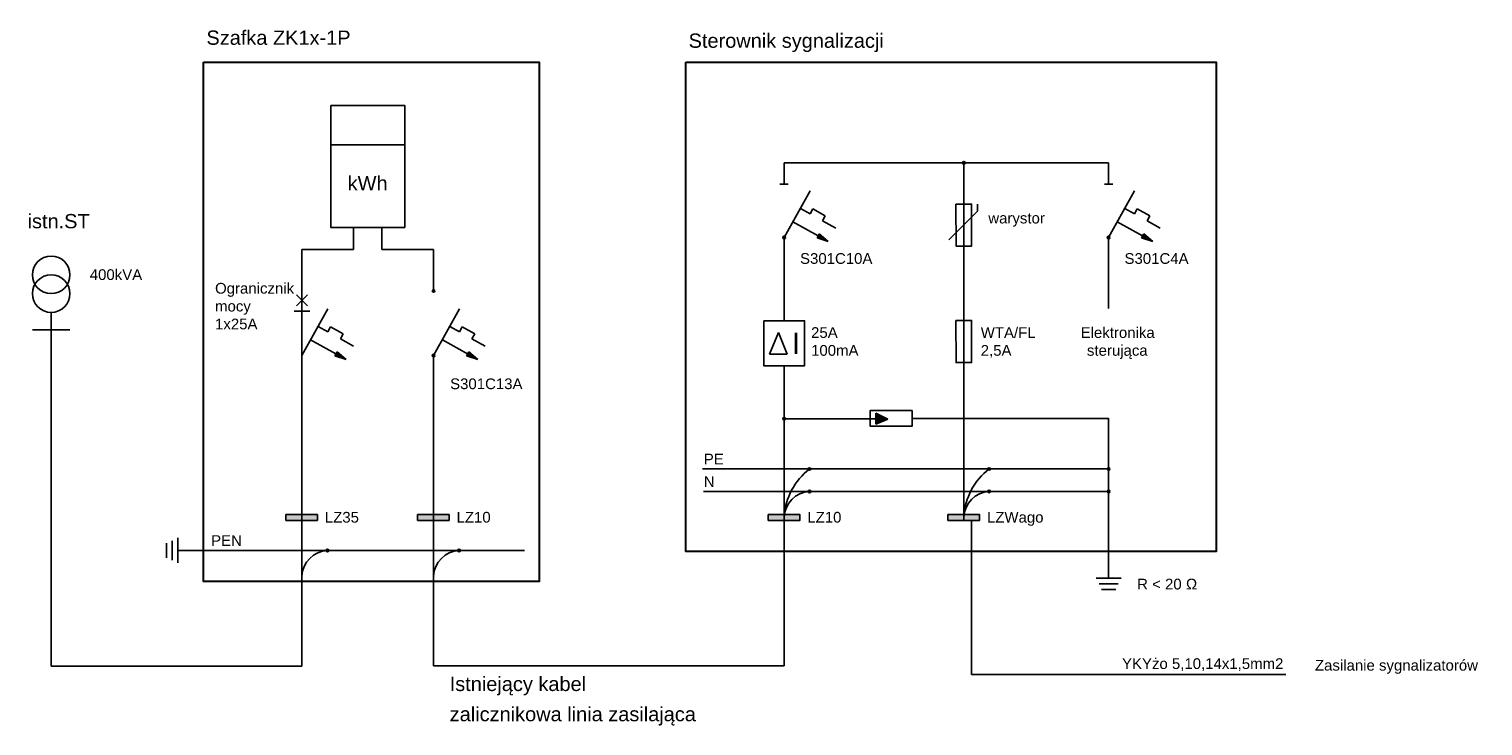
# Model space of a CAD drawing. Header units: metres. Extents: x 7499950.6 to 7499970.9, y 5790132.1 to 5790141.8.
import ezdxf

# ---------------------------------------------------------------- set-up
doc = ezdxf.new("R2010")
doc.units = ezdxf.units.M
doc.header["$LTSCALE"] = 1000
doc.header["$MEASUREMENT"] = 0
doc.linetypes.add('DASHED2', pattern=[0.375, 0.25, -0.125])
doc.layers.add('GTS - detekcja dla pojazdów', color=7, linetype='Continuous', lineweight=30)
doc.layers.add('GTS PE - schemat elektryczny', color=7, linetype='Continuous')
doc.styles.get("Standard").update_dxf_attribs({"font": 'arial.ttf'})

msp = doc.modelspace()

# ---------------------------------------------------------------- hatches: boundary and pattern name
at = {"layer": 'GTS PE - schemat elektryczny'}
h = msp.add_hatch(color=256, dxfattribs=at)
h.dxf.hatch_style = 1
edge = h.paths.add_edge_path()
edge.add_arc((7499963.67, 5790139.965), 0.0182, 0, 360)
h = msp.add_hatch(color=256, dxfattribs=at)
h.dxf.hatch_style = 1
edge = h.paths.add_edge_path()
edge.add_arc((7499961.154, 5790138.919), 0.0182, 0, 360)
h = msp.add_hatch(color=256, dxfattribs=at)
h.dxf.hatch_style = 1
h.paths.add_polyline_path([(7499961.773, 5790138.863), (7499961.646, 5790138.97), (7499961.631, 5790138.942), (7499961.615, 5790138.914)])
h = msp.add_hatch(color=256, dxfattribs=at)
h.dxf.hatch_style = 1
edge = h.paths.add_edge_path()
edge.add_arc((7499965.697, 5790138.919), 0.0182, 0, 360)
h = msp.add_hatch(color=256, dxfattribs=at)
h.dxf.hatch_style = 1
h.paths.add_polyline_path([(7499966.316, 5790138.863), (7499966.189, 5790138.97), (7499966.174, 5790138.942), (7499966.158, 5790138.914)])
h = msp.add_hatch(color=256, dxfattribs=at)
h.dxf.hatch_style = 1
edge = h.paths.add_edge_path()
edge.add_arc((7499956.247, 5790138.169), 0.0182, 0, 360)
h = msp.add_hatch(color=256, dxfattribs=at)
h.dxf.hatch_style = 1
h.paths.add_polyline_path([(7499955.022, 5790137.208), (7499954.895, 5790137.315), (7499954.88, 5790137.287), (7499954.864, 5790137.259)])
h = msp.add_hatch(color=256, dxfattribs=at)
h.dxf.hatch_style = 1
edge = h.paths.add_edge_path()
edge.add_arc((7499956.247, 5790137.265), 0.0182, 0, 360)
h = msp.add_hatch(color=256, dxfattribs=at)
h.dxf.hatch_style = 1
h.paths.add_polyline_path([(7499956.865, 5790137.208), (7499956.739, 5790137.315), (7499956.723, 5790137.287), (7499956.708, 5790137.259)])
h = msp.add_hatch(color=256, dxfattribs=at)
h.dxf.hatch_style = 1
edge = h.paths.add_edge_path()
edge.add_arc((7499961.154, 5790136.38), 0.0182, 0, 360)
h = msp.add_hatch(color=256, dxfattribs=at)
h.dxf.hatch_style = 1
h.paths.add_polyline_path([(7499962.605, 5790136.376), (7499962.437, 5790136.459), (7499962.437, 5790136.302)])
h = msp.add_hatch(color=256, dxfattribs=at)
h.dxf.hatch_style = 1
edge = h.paths.add_edge_path()
edge.add_arc((7499961.51, 5790135.676), 0.0182, 0, 360)
h = msp.add_hatch(color=256, dxfattribs=at)
h.dxf.hatch_style = 1
edge = h.paths.add_edge_path()
edge.add_arc((7499964.026, 5790135.676), 0.0182, 0, 360)
h = msp.add_hatch(color=256, dxfattribs=at)
h.dxf.hatch_style = 1
edge = h.paths.add_edge_path()
edge.add_arc((7499965.698, 5790135.676), 0.0182, 0, 360)
h = msp.add_hatch(color=256, dxfattribs=at)
h.dxf.hatch_style = 1
edge = h.paths.add_edge_path()
edge.add_arc((7499961.51, 5790135.361), 0.0182, 0, 360)
h = msp.add_hatch(color=256, dxfattribs=at)
h.dxf.hatch_style = 1
edge = h.paths.add_edge_path()
edge.add_arc((7499964.026, 5790135.362), 0.0182, 0, 360)
h = msp.add_hatch(color=256, dxfattribs=at)
h.dxf.hatch_style = 1
edge = h.paths.add_edge_path()
edge.add_arc((7499965.698, 5790135.361), 0.0182, 0, 360)
h = msp.add_hatch(color=256, dxfattribs=at)
h.dxf.hatch_style = 1
edge = h.paths.add_edge_path()
edge.add_arc((7499965.698, 5790135.361), 0.0182, 0, 360)
h = msp.add_hatch(color=256, dxfattribs=at)
h.dxf.hatch_style = 1
h.paths.add_polyline_path([(7499954.621, 5790134.955), (7499954.621, 5790135.037), (7499954.178, 5790135.037), (7499954.178, 5790134.955)])
h = msp.add_hatch(color=256, dxfattribs=at)
h.dxf.hatch_style = 1
h.paths.add_polyline_path([(7499956.464, 5790134.955), (7499956.464, 5790135.037), (7499956.022, 5790135.037), (7499956.022, 5790134.955)])
h = msp.add_hatch(color=256, dxfattribs=at)
h.dxf.hatch_style = 1
h.paths.add_polyline_path([(7499961.375, 5790134.955), (7499961.375, 5790135.037), (7499960.933, 5790135.037), (7499960.933, 5790134.955)])
h = msp.add_hatch(color=256, dxfattribs=at)
h.dxf.hatch_style = 1
h.paths.add_polyline_path([(7499963.891, 5790134.955), (7499963.891, 5790135.037), (7499963.448, 5790135.037), (7499963.448, 5790134.955)])
h = msp.add_hatch(color=256, dxfattribs=at)
h.dxf.hatch_style = 1
edge = h.paths.add_edge_path()
edge.add_arc((7499954.76, 5790134.535), 0.0182, 0, 360)
h = msp.add_hatch(color=256, dxfattribs=at)
h.dxf.hatch_style = 1
edge = h.paths.add_edge_path()
edge.add_arc((7499956.603, 5790134.535), 0.0182, 0, 360)

# ---------------------------------------------------------------- linework, layer by layer
for p, q in [((7499954.807, 5790140.216), (7499955.842, 5790140.216)), ((7499961.154, 5790139.666), (7499961.154, 5790139.965)), ((7499961.154, 5790139.965), (7499963.67, 5790139.965)), ((7499965.697, 5790139.965), (7499963.67, 5790139.965)), ((7499963.671, 5790137.167), (7499963.67, 5790139.965)), ((7499965.697, 5790139.666), (7499965.697, 5790139.965)), ((7499961.096, 5790139.666), (7499961.212, 5790139.666)), ((7499965.638, 5790139.666), (7499965.755, 5790139.666)), ((7499961.154, 5790138.919), (7499961.517, 5790139.571)), ((7499965.697, 5790138.919), (7499966.06, 5790139.571)), ((7499961.382, 5790139.325), (7499961.517, 5790139.25)), ((7499961.517, 5790139.25), (7499961.556, 5790139.32)), ((7499961.556, 5790139.32), (7499961.731, 5790139.223)), ((7499961.692, 5790139.152), (7499961.731, 5790139.223)), ((7499963.863, 5790139.287), (7499963.461, 5790138.885)), ((7499963.863, 5790139.385), (7499963.863, 5790139.287)), ((7499965.924, 5790139.325), (7499966.06, 5790139.25)), ((7499966.06, 5790139.25), (7499966.099, 5790139.32)), ((7499966.099, 5790139.32), (7499966.274, 5790139.223)), ((7499966.235, 5790139.152), (7499966.274, 5790139.223)), ((7499955.127, 5790139.06), (7499955.127, 5790138.75)), ((7499955.522, 5790139.06), (7499955.522, 5790138.75)), ((7499961.276, 5790139.139), (7499961.631, 5790138.942)), ((7499961.692, 5790139.152), (7499961.876, 5790139.05)), ((7499965.819, 5790139.139), (7499966.174, 5790138.942)), ((7499966.235, 5790139.152), (7499966.419, 5790139.05)), ((7499961.154, 5790137.751), (7499961.154, 5790138.919)), ((7499961.615, 5790138.914), (7499961.631, 5790138.942)), ((7499961.773, 5790138.863), (7499961.615, 5790138.914)), ((7499961.646, 5790138.97), (7499961.631, 5790138.942)), ((7499961.773, 5790138.863), (7499961.646, 5790138.97)), ((7499965.697, 5790137.924), (7499965.697, 5790138.919)), ((7499966.158, 5790138.914), (7499966.174, 5790138.942)), ((7499966.316, 5790138.863), (7499966.158, 5790138.914)), ((7499966.189, 5790138.97), (7499966.174, 5790138.942)), ((7499966.316, 5790138.863), (7499966.189, 5790138.97)), ((7499954.403, 5790138.75), (7499954.403, 5790132.914)), ((7499955.127, 5790138.75), (7499954.403, 5790138.75)), ((7499956.247, 5790138.75), (7499955.522, 5790138.75)), ((7499956.247, 5790138.75), (7499956.247, 5790138.169)), ((7499954.326, 5790137.962), (7499954.481, 5790138.117)), ((7499954.481, 5790137.961), (7499954.326, 5790138.117)), ((7499950.893, 5790137.869), (7499950.893, 5790132.914)), ((7499954.294, 5790137.888), (7499954.513, 5790137.888)), ((7499954.403, 5790137.265), (7499954.766, 5790137.917)), ((7499956.247, 5790137.265), (7499956.61, 5790137.917)), ((7499950.63, 5790137.626), (7499951.156, 5790137.626)), ((7499954.631, 5790137.671), (7499954.766, 5790137.595)), ((7499954.766, 5790137.595), (7499954.805, 5790137.666)), ((7499954.805, 5790137.666), (7499954.98, 5790137.568)), ((7499956.474, 5790137.671), (7499956.61, 5790137.595)), ((7499956.61, 5790137.595), (7499956.649, 5790137.666)), ((7499956.649, 5790137.666), (7499956.824, 5790137.568)), ((7499961.074, 5790137.588), (7499960.95, 5790137.282)), ((7499961.199, 5790137.282), (7499961.074, 5790137.588)), ((7499954.525, 5790137.485), (7499954.88, 5790137.287)), ((7499954.941, 5790137.498), (7499954.98, 5790137.568)), ((7499954.941, 5790137.498), (7499955.125, 5790137.395)), ((7499956.369, 5790137.485), (7499956.723, 5790137.287)), ((7499956.784, 5790137.498), (7499956.824, 5790137.568)), ((7499956.784, 5790137.498), (7499956.969, 5790137.395)), ((7499954.864, 5790137.259), (7499954.88, 5790137.287)), ((7499955.022, 5790137.208), (7499954.864, 5790137.259)), ((7499954.895, 5790137.315), (7499954.88, 5790137.287)), ((7499955.022, 5790137.208), (7499954.895, 5790137.315)), ((7499956.247, 5790137.265), (7499956.247, 5790135.556)), ((7499956.708, 5790137.259), (7499956.723, 5790137.287)), ((7499956.865, 5790137.208), (7499956.708, 5790137.259)), ((7499956.739, 5790137.315), (7499956.723, 5790137.287)), ((7499956.865, 5790137.208), (7499956.739, 5790137.315)), ((7499960.95, 5790137.282), (7499961.199, 5790137.282)), ((7499963.669, 5790137.167), (7499963.669, 5790134.955)), ((7499961.154, 5790137.122), (7499961.154, 5790132.92)), ((7499961.154, 5790136.38), (7499961.154, 5790132.92)), ((7499962.437, 5790136.38), (7499961.154, 5790136.38)), ((7499962.437, 5790136.459), (7499962.437, 5790136.302)), ((7499962.605, 5790136.376), (7499962.437, 5790136.459)), ((7499962.437, 5790136.302), (7499962.605, 5790136.376)), ((7499962.947, 5790136.385), (7499965.698, 5790136.385)), ((7499965.698, 5790136.386), (7499965.698, 5790135.361)), ((7499956.247, 5790135.556), (7499956.247, 5790132.92)), ((7499960.011, 5790135.676), (7499965.698, 5790135.676)), ((7499960.025, 5790135.361), (7499965.698, 5790135.361)), ((7499965.698, 5790135.361), (7499965.698, 5790134.146)), ((7499952.506, 5790134.636), (7499952.506, 5790134.433)), ((7499952.586, 5790134.669), (7499952.586, 5790134.401)), ((7499952.664, 5790134.71), (7499952.664, 5790134.36)), ((7499952.664, 5790134.535), (7499957.519, 5790134.535)), ((7499965.523, 5790134.146), (7499965.873, 5790134.146)), ((7499965.564, 5790134.068), (7499965.832, 5790134.068)), ((7499965.597, 5790133.988), (7499965.8, 5790133.988)), ((7499954.403, 5790132.914), (7499950.893, 5790132.914)), ((7499961.154, 5790132.92), (7499956.247, 5790132.92))]:
    msp.add_line(p, q, dxfattribs=at)
at = {"layer": 'GTS PE - schemat elektryczny', "linetype": 'DASHED2'}
for p, q in [((7499963.778, 5790134.955), (7499963.778, 5790132.798)), ((7499963.778, 5790132.798), (7499968.18, 5790132.798))]:
    msp.add_line(p, q, dxfattribs=at)
at = {"layer": 'GTS PE - schemat elektryczny', "lineweight": 30}
for points in [[(7499953.025, 5790141.374), (7499957.723, 5790141.374), (7499957.723, 5790134.098), (7499953.025, 5790134.098)], [(7499959.776, 5790141.374), (7499967.201, 5790141.374), (7499967.201, 5790134.519), (7499959.776, 5790134.519)]]:
    msp.add_lwpolyline(points, close=True, dxfattribs=at)
at = {"layer": 'GTS PE - schemat elektryczny'}
for points in [[(7499954.807, 5790140.769), (7499955.842, 5790140.769), (7499955.842, 5790139.06), (7499954.807, 5790139.06)], [(7499963.56, 5790139.386), (7499963.78, 5790139.386), (7499963.78, 5790138.797), (7499963.561, 5790138.797)], [(7499960.868, 5790137.751), (7499961.44, 5790137.751), (7499961.44, 5790137.122), (7499960.868, 5790137.122)], [(7499963.56, 5790137.756), (7499963.78, 5790137.756), (7499963.78, 5790137.167), (7499963.561, 5790137.167)], [(7499962.947, 5790136.496), (7499962.947, 5790136.276), (7499962.358, 5790136.276), (7499962.358, 5790136.495)], [(7499954.178, 5790135.037), (7499954.621, 5790135.037), (7499954.621, 5790134.955), (7499954.178, 5790134.955)], [(7499956.022, 5790135.037), (7499956.464, 5790135.037), (7499956.464, 5790134.955), (7499956.022, 5790134.955)], [(7499960.933, 5790135.037), (7499961.375, 5790135.037), (7499961.375, 5790134.955), (7499960.933, 5790134.955)], [(7499963.448, 5790135.037), (7499963.891, 5790135.037), (7499963.891, 5790134.955), (7499963.448, 5790134.955)]]:
    msp.add_lwpolyline(points, close=True, dxfattribs=at)
for centre, radius in [((7499963.67, 5790139.965), 0.0182), ((7499961.154, 5790138.919), 0.0182), ((7499965.697, 5790138.919), 0.0182), ((7499950.893, 5790138.395), 0.263), ((7499950.893, 5790138.132), 0.263), ((7499956.247, 5790138.169), 0.0182), ((7499956.247, 5790137.265), 0.0182), ((7499961.154, 5790136.38), 0.0182), ((7499961.51, 5790135.676), 0.0182), ((7499964.026, 5790135.676), 0.0182), ((7499965.698, 5790135.676), 0.0182), ((7499961.51, 5790135.361), 0.0182), ((7499964.026, 5790135.362), 0.0182), ((7499965.698, 5790135.361), 0.0182), ((7499965.698, 5790135.361), 0.0182), ((7499954.76, 5790134.535), 0.0182), ((7499956.603, 5790134.535), 0.0182)]:
    msp.add_circle(centre, radius, dxfattribs=at)
for centre, radius, start, end in [((7499962.059, 5790134.954), 0.906, 127.2316, 176.6854), ((7499964.574, 5790134.955), 0.906, 127.2316, 176.6854), ((7499961.531, 5790134.984), 0.378, 93.1649, 177.4748), ((7499964.047, 5790134.984), 0.378, 93.1649, 177.4748), ((7499954.781, 5790134.157), 0.378, 93.1649, 177.4748), ((7499956.624, 5790134.157), 0.378, 93.1649, 177.4748)]:
    msp.add_arc(centre, radius, start, end, dxfattribs=at)

# ---------------------------------------------------------------- texts
at = {"layer": 'GTS - detekcja dla pojazdów', "attachment_point": 1}
for s, width, insert, char_height in [('Szafka ZK1x-1P', 4.43932, (7499953.066, 5790141.817), 0.2), ('Sterownik sygnalizacji', 4.39765, (7499959.817, 5790141.775), 0.2), ('\\pxqc;kWh', 0.75202, (7499954.947, 5790139.778), 0.2), ('istn.ST', 0.90434, (7499950.562, 5790139.247), 0.2), ('warystor', 0.47067, (7499964.013, 5790139.265), 0.15), ('S301C10A', 1.49908, (7499961.377, 5790138.699), 0.15), ('S301C4A', 0.87061, (7499965.92, 5790138.699), 0.15), ('400kVA', 0.78137, (7499951.433, 5790138.473), 0.15), ('Ogranicznik mocy\\P1x25A', 1.49908, (7499953.187, 5790138.282), 0.15), ('I', 0.47067, (7499961.261, 5790137.585), 0.3), ('25A\\P100mA', 0.47067, (7499961.532, 5790137.662), 0.15), ('WTA/FL\\P2,5A', 0.47067, (7499963.907, 5790137.662), 0.15), ('\\pi0.05082;Elektronika \\P\\pi0.13892;sterująca', 1.11276, (7499965.255, 5790137.662), 0.15), ('S301C13A', 1.49908, (7499956.478, 5790136.944), 0.15), ('PE', 0.4686, (7499960.03, 5790135.89), 0.15), ('N', 0.4686, (7499960.03, 5790135.575), 0.15), ('LZ35', 0.47067, (7499954.724, 5790135.075), 0.15), ('LZ10', 0.47067, (7499956.568, 5790135.075), 0.15), ('LZ10', 0.47067, (7499961.479, 5790135.075), 0.15), ('LZWago', 0.47067, (7499963.994, 5790135.075), 0.15), ('PEN', 0.4686, (7499953.132, 5790134.749), 0.15), ('R < 20 Ω', 0.92014, (7499966.097, 5790134.139), 0.15), ('YKYżo 5,10,14x1,5mm2', 2.38121, (7499965.885, 5790133.025), 0.15), ('Zasilanie sygnalizatorów', 2.7339, (7499968.586, 5790133.002), 0.15), ('Istniejący kabel', 3.86039, (7499956.472, 5790132.766), 0.2), ('zalicznikowa linia zasilająca', 3.86039, (7499956.472, 5790132.343), 0.2)]:
    msp.add_mtext_dynamic_manual_height_columns(s, width=width, gutter_width=1, heights=[0], dxfattribs=dict(at, insert=insert, char_height=char_height))

doc.saveas('drawing.dxf')
